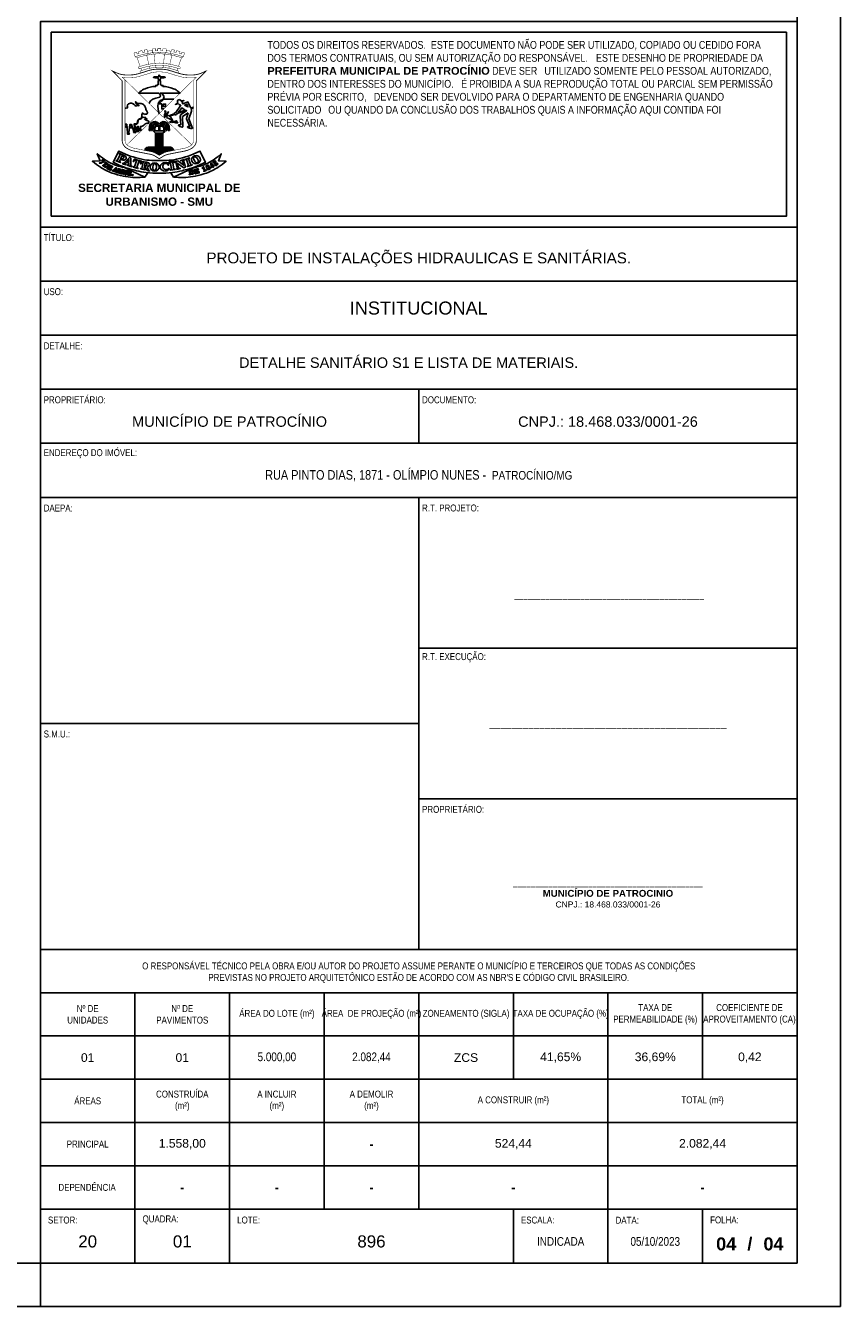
# Model space of a CAD drawing. Header units: millimetres. Extents: x 0 to 354, y 0 to 59.
# Tile 82 of 84: x 335 to 354, y 0 to 30. Entities that reach past the tile are written whole.
import ezdxf

# ---------------------------------------------------------------- set-up
doc = ezdxf.new("R2010")
doc.units = ezdxf.units.MM
doc.styles.add('FORMATO', font='technic_.ttf')
doc.styles.add('R060E100', font='technic_.ttf', dxfattribs={"height": 16})
doc.styles.get("Standard").update_dxf_attribs({"font": 'arial.ttf'})

msp = doc.modelspace()

# ---------------------------------------------------------------- linework, layer by layer
at = {"color": 6}
for p, q in [((344.35, 21.2), (344.35, 19.95)), ((344.35, 8.25), (344.35, 18.7)), ((344.35, 13.475), (335.6, 13.475)), ((348.725, 1), (348.725, 2.25))]:
    msp.add_line(p, q, dxfattribs=at)
at = {"color": 1}
msp.add_line((335.6, 0), (335.6, 1), dxfattribs=at)
at = {"color": 2}
for points in [[(270, 59.4), (270, 0), (354.1, 0), (354.1, 59.4)], [(335.85, 25.2), (352.85, 25.2), (352.85, 29.45), (335.85, 29.45)]]:
    msp.add_lwpolyline(points, close=True, dxfattribs=at)
at = {"color": 6}
for points in [[(272.5, 58.4), (272.5, 1), (353.1, 1), (353.1, 58.4)], [(335.6, 1), (335.6, 29.7), (353.1, 29.7), (353.1, 1)]]:
    msp.add_lwpolyline(points, close=True, dxfattribs=at)
at = {"color": 1, "const_width": 0.00979}
for points in [[(337.907, 28.6657), (337.8367, 28.8638), (337.7924, 28.8848), (337.7641, 28.9712, -0.0101119), (337.8249, 28.9926), (337.8381, 28.9495), (337.8811, 28.9628), (337.8681, 29.0061, -0.0135349), (337.9514, 29.0285), (337.9633, 28.9833), (338.012, 28.9951), (337.9998, 29.0394, -0.0105173), (338.0657, 29.0516), (338.0766, 29.0173), (338.0931, 28.9647), (338.0579, 28.9226), (338.1071, 28.7142)], [(338.19, 29.0257, 0.0704916), (338.0784, 29.0115)], [(338.2492, 28.734), (338.2309, 28.9484), (338.1898, 28.9785), (338.1902, 29.067, -0.0118928), (338.2658, 29.0715), (338.2654, 29.0233), (338.3123, 29.0238), (338.3123, 29.0725, -0.005908), (338.35, 29.0724, -0.005908), (338.3877, 29.0725), (338.3877, 29.0238), (338.4346, 29.0233), (338.4342, 29.0715, -0.0118928), (338.5098, 29.067), (338.5102, 28.9785), (338.4691, 28.9484), (338.4508, 28.734)], [(338.6216, 29.0115, 0.0704916), (338.51, 29.0257)], [(338.793, 28.6657), (338.8633, 28.8638), (338.9076, 28.8848), (338.9359, 28.9712, 0.0101119), (338.8751, 28.9926), (338.8619, 28.9495), (338.8189, 28.9628), (338.8319, 29.0061, 0.0135349), (338.7486, 29.0285), (338.7367, 28.9833), (338.688, 28.9951), (338.7002, 29.0394, 0.0105173), (338.6343, 29.0516), (338.6234, 29.0173), (338.6069, 28.9647), (338.6421, 28.9226), (338.5929, 28.7142)], [(338.9076, 28.8848, 0.0825429), (338.35, 28.9892, 0.0825429), (337.7924, 28.8848)], [(338.8633, 28.8638, 0.0722397), (338.35, 28.9565, 0.0722397), (337.8367, 28.8638)], [(338.7658, 28.5128, 0.565968), (338.7961, 28.5397, 0.2738554), (338.7781, 28.5602, 0.0818369), (338.35, 28.6468, 0.0818369), (337.9219, 28.5602, 0.2738554), (337.9039, 28.5397, 0.565968), (337.9342, 28.5128)]]:
    msp.add_lwpolyline(points, format="xyb", dxfattribs=at)
at = {"color": 1}
for points, const_width in [([(337.8839, 28.6572, 0.2738554), (337.8658, 28.6366, 0.565968), (337.8961, 28.6098, -0.0759365), (338.35, 28.693, -0.0759365), (338.8039, 28.6098, 0.565968), (338.8342, 28.6366, 0.2738554), (338.8161, 28.6572, 0.0709109), (338.35, 28.7406, 0.0709109)], 0.00979), ([(338.0843, 28.5604, -0.0171122), (337.8431, 28.4873, -0.0594928), (337.6765, 28.4637, -0.0110952), (337.5833, 28.4637, -0.0879771), (337.3832, 28.5038), (337.2698, 28.5546), (337.4927, 28.3273), (337.4927, 26.9445, 0.0798337), (337.5025, 26.8898, 0.1642576), (337.5923, 26.7745, 0.0972303), (337.755, 26.7076), (338.1479, 26.6297, -0.0949465), (338.2532, 26.5885), (338.35, 26.5276), (338.4468, 26.5885, -0.0949465), (338.5521, 26.6297), (338.945, 26.7076, 0.0972303), (339.1077, 26.7745, 0.1642576), (339.1975, 26.8898, 0.0798337), (339.2073, 26.9445), (339.2073, 28.3273), (339.4302, 28.5546), (339.3168, 28.5038, -0.0879771), (339.1167, 28.4637, -0.0110952), (339.0235, 28.4637, -0.0594928), (338.8569, 28.4873, -0.0171122), (338.6157, 28.5604, 0.0972383), (338.35, 28.5964, 0.0972383)], 0.0196), ([(338.1052, 28.4993, -0.0171122), (337.8597, 28.4249, -0.0594928), (337.6779, 28.3991, -0.0110952), (337.5818, 28.3991, -0.1039794), (337.4871, 28.4162), (337.5573, 28.3537), (337.5573, 26.9451, 0.0787036), (337.5635, 26.9111, 0.1642576), (337.6279, 26.8284, 0.0972303), (337.7676, 26.771), (338.1601, 26.6931, -0.0946451), (338.2876, 26.6432), (338.35, 26.6039), (338.4124, 26.6432, -0.0946451), (338.5399, 26.6931), (338.9324, 26.771, 0.0972303), (339.0721, 26.8284, 0.1642576), (339.1365, 26.9111, 0.0787036), (339.1427, 26.9451), (339.1427, 28.3537), (339.2129, 28.4162, -0.1039794), (339.1182, 28.3991, -0.0110952), (339.0221, 28.3991, -0.0594928), (338.8403, 28.4249, -0.0171122), (338.5948, 28.4993, 0.084475), (338.3516, 28.5351, 0.085264)], 0.00979)]:
    msp.add_lwpolyline(points, format="xyb", close=True, dxfattribs=dict(at, const_width=const_width))
at = {"color": 1, "const_width": 0.00979}
for points in [[(337.9418, 28.5676), (337.9235, 28.619)], [(338.1296, 28.6205), (338.1183, 28.6683)], [(338.2571, 28.6402), (338.2531, 28.687)], [(338.4429, 28.6402), (338.4469, 28.687)], [(338.5704, 28.6205), (338.5817, 28.6683)], [(338.7582, 28.5676), (338.7765, 28.619)], [(337.5573, 28.3537), (338.35, 27.575), (337.6003, 26.8513)], [(339.0997, 26.8513), (338.35, 27.575), (339.1427, 28.3537)]]:
    msp.add_lwpolyline(points, dxfattribs=at)
at = {"color": 1}
for points in [[(338.3285, 28.335), (338.3298, 28.352, 0.1753675), (338.3255, 28.3716, -0.1525632), (338.3208, 28.4008), (338.248, 28.3962), (338.2483, 28.4064), (338.2466, 28.4072), (338.2413, 28.4061, -0.0109776), (338.2303, 28.4041, -0.2264449), (338.2245, 28.4058), (338.23, 28.4071), (338.2141, 28.4092, -0.8279357), (338.2139, 28.4132), (338.2239, 28.4166, -0.1271777), (338.2466, 28.4182), (338.248, 28.4233), (338.3379, 28.4254), (338.3387, 28.4484, -0.3094406), (338.35, 28.4638)], [(338.3715, 28.335), (338.3702, 28.352, -0.1753675), (338.3745, 28.3716, 0.1525632), (338.3792, 28.4008), (338.452, 28.3962), (338.4517, 28.4064), (338.4534, 28.4072), (338.4587, 28.4061, 0.0109776), (338.4697, 28.4041, 0.2264449), (338.4755, 28.4058), (338.47, 28.4071), (338.4859, 28.4092, 0.8279357), (338.4861, 28.4132), (338.4761, 28.4166, 0.1271777), (338.4534, 28.4182), (338.452, 28.4233), (338.3621, 28.4254), (338.3613, 28.4484, 0.3094406), (338.35, 28.4638)], [(338.3309, 28.0463), (337.8698, 28.0468), (337.91, 28.0804, -0.0792331), (338.021, 28.1466, -0.0836903), (338.2676, 28.1997), (338.2676, 28.2215), (338.3084, 28.2215), (338.3084, 28.2364), (338.323, 28.2364)], [(338.3715, 28.0463), (338.8302, 28.0468), (338.79, 28.0804, 0.0792331), (338.679, 28.1466, 0.0836903), (338.4324, 28.1997), (338.4324, 28.2215), (338.3916, 28.2215), (338.3916, 28.2364), (338.377, 28.2364)], [(337.5573, 27.6987), (337.584, 27.6994), (337.6141, 27.7029, 0.3498893), (337.6169, 27.7057, 0.1508016), (337.6123, 27.7298, -0.2455834), (337.612, 27.7652, -0.0958284), (337.6349, 27.7944, -0.3272035), (337.7338, 27.8026, 0.0101999), (337.7553, 27.79, -0.0739811), (337.7859, 27.7665, -0.071794), (337.8019, 27.7441), (337.8331, 27.7513), (337.8599, 27.7555, -0.1166307), (337.8842, 27.7537), (337.8599, 27.7628, -0.1539762), (337.8319, 27.7848), (337.8163, 27.8069, -0.1279971), (337.8003, 27.8499), (337.8091, 27.8366, 0.0776904), (337.8198, 27.8248, 0.0761057), (337.8532, 27.8054, 0.1372627), (337.8697, 27.8038, -0.0872321), (337.9287, 27.8037, -0.1312138), (337.9828, 27.7785, -0.1542554), (338.0308, 27.7033, 0.0252133), (338.0422, 27.6679, 0.0510708), (338.0637, 27.625, -0.0259558), (338.0682, 27.6171, 0.0209291), (338.0729, 27.6086, -0.2164991), (338.0756, 27.5865, -0.1211261), (338.0602, 27.5612, -0.3471051), (338.0433, 27.5593, 0.2647657), (338.0395, 27.5594, -0.1335941), (338.0141, 27.5538, -0.1548185), (337.9906, 27.5626, 0.0061902), (337.9615, 27.5848), (337.95, 27.5428), (337.9442, 27.5028, -0.0946831), (337.9321, 27.4675, -0.2588371), (337.9066, 27.4521, 0.3103352), (337.853, 27.4121, 0.068396), (337.8447, 27.3698, -0.2503229), (337.8234, 27.3348), (337.7683, 27.3311), (337.7816, 27.1621), (337.8061, 27.1289), (337.7566, 27.1317), (337.7581, 27.1584), (337.7046, 27.3228), (337.6694, 27.3228), (337.6429, 27.1261), (337.6607, 27.0995), (337.6119, 27.0995), (337.6174, 27.1291), (337.5977, 27.3236), (337.5573, 27.3236)], [(338.1124, 27.8085), (338.1282, 27.8354, -0.1501679), (338.2023, 27.903, -0.0699618), (338.2986, 27.9331, 0.0780417), (338.3587, 27.953, 0.3306951), (338.375, 27.986, 0.2292163), (338.3309, 28.0463)], [(338.35, 27.575), (338.3273, 27.6587, -0.1189674), (338.3235, 27.7915, -0.1256689), (338.3554, 27.8562, -0.1330422), (338.3947, 27.8829, 0.2139135), (338.4566, 27.9411, 0.2204676), (338.4551, 27.9774, 0.2068478), (338.3715, 28.0463)], [(339.076, 27.6971), (339.0117, 27.8418), (338.8915, 27.7997, -0.6036909), (338.8858, 27.805, 0.3225458), (338.869, 27.8496), (338.9182, 27.8711), (338.8518, 27.8629), (338.8298, 27.893, 0.350927), (338.8225, 27.895), (338.7754, 27.8801, 0.371909), (338.7705, 27.8721, 0.0634966), (338.7808, 27.8369), (338.7242, 27.7827), (338.7857, 27.8081, -0.3927287), (338.7892, 27.8067, 0.2449148), (338.8439, 27.7672, -0.4927638), (338.8459, 27.7637), (338.7292, 27.5934), (338.7105, 27.5883), (338.6933, 27.5637)], [(338.4612, 27.4875), (338.4671, 27.5157, -0.0139651), (338.4791, 27.5661, 0.1321923), (338.4791, 27.6323, -0.8419479), (338.4881, 27.6364, -0.2175372), (338.4975, 27.5839, 0.0252836), (338.4847, 27.5212), (338.5008, 27.5362, 0.1023303), (338.5553, 27.6129, -0.9921758), (338.5641, 27.609, -0.1084767), (338.4862, 27.4986, 0.3156258), (338.4836, 27.4868)], [(338.7659, 27.575), (338.7491, 27.5538, -0.201937), (338.7389, 27.5483, 0.3341121), (338.7351, 27.5448, -0.7273895), (338.7226, 27.5432, 0.1045476), (338.7208, 27.5455, 0.3699832), (338.718, 27.5455, -0.6686331), (338.7101, 27.5495, 0.5231921), (338.7049, 27.5537)], [(339.0166, 27.5875), (338.89, 27.503), (338.8969, 27.2751, -0.544415), (338.8755, 27.2603), (338.8252, 27.2716, -0.2092755), (338.7953, 27.2935, -0.5227515), (338.8054, 27.3149, -0.2023617), (338.8312, 27.3089, 0.2295594), (338.8426, 27.3068, 0.3934708), (338.8449, 27.3106), (338.8334, 27.5079, -0.2047689), (338.8484, 27.5495), (338.9826, 27.6351, 0.6252674), (338.9821, 27.6399, -0.0871836), (338.9707, 27.6464)], [(339.0166, 27.5875), (338.9765, 27.4598, 0.2192635), (338.9781, 27.4471), (339.0526, 27.277, -0.2927298), (339.0514, 27.27, -0.3674289), (339.045, 27.2691, 0.1514547), (339.0193, 27.276, 0.2643945), (339.0049, 27.2671, 0.4364817), (339.0096, 27.253, 0.0114314), (339.0447, 27.2381, 0.1512931), (339.1179, 27.2324, 0.4169046), (339.1214, 27.2379)], [(339.1214, 27.2379), (339.0322, 27.452), (339.0952, 27.6247, 0.2962344), (339.0814, 27.685)], [(337.5573, 27.275), (337.5704, 27.2654, 0.059047), (337.5947, 27.2561)], [(337.6686, 27.2434, 0.0487975), (337.7197, 27.2447)], [(338.1564, 27.2906), (338.1547, 27.2784, 0.0128134), (338.1439, 27.1828)], [(338.5723, 27.5215, 0.5580831), (338.5167, 27.4845)], [(338.5167, 27.4845), (338.6543, 27.4203), (338.6352, 27.4598, 0.1393815), (338.588, 27.513)], [(338.5436, 27.2906), (338.5453, 27.2784, -0.0128134), (338.5561, 27.1828)], [(338.7141, 27.3799, 0.0548405), (338.7729, 27.3685, -0.8390859), (338.7737, 27.3601, -0.2090551), (338.6939, 27.3717, 0.1994227), (338.6815, 27.3737, -0.1161258), (338.5982, 27.3737, -0.8809874), (338.5993, 27.3837), (338.6379, 27.3824, 0.0569376), (338.6653, 27.3846), (338.6372, 27.3994, -0.2703294), (338.6263, 27.4168)], [(338.6839, 27.3912), (338.699, 27.3896, 0.0977281), (338.7119, 27.3907, 0.0423412), (338.7366, 27.4002, -0.1562378), (338.7526, 27.4025, -0.7348742), (338.7538, 27.3942, -0.0724375), (338.7149, 27.3824, 0.6281294), (338.7141, 27.3799)], [(338.0136, 26.7222, -0.3730721), (338.0941, 26.7919), (338.6059, 26.7919)], [(338.0382, 26.7173), (338.0593, 26.7605, 1.0483596), (338.0505, 26.7643), (338.0258, 26.7197)], [(338.0696, 26.711), (338.0906, 26.761, 1.0483596), (338.0815, 26.7643), (338.0572, 26.7135)], [(338.1002, 26.705), (338.1236, 26.761, 1.0483596), (338.1146, 26.7643), (338.0875, 26.7075)], [(338.136, 26.6979), (338.1548, 26.7618, 1.0483596), (338.1454, 26.7641), (338.1232, 26.7004)], [(338.1712, 26.6909), (338.1869, 26.7622, 1.0483596), (338.1774, 26.7638), (338.1582, 26.6935)], [(338.2052, 26.6817), (338.2193, 26.7626, 1.0483596), (338.2098, 26.7638), (338.1921, 26.6856)], [(338.2378, 26.6694), (338.2501, 26.7629, 1.0483596), (338.2405, 26.7637), (338.2243, 26.6749)], [(338.2766, 26.6499), (338.2841, 26.7632, 1.0483596), (338.2745, 26.7633), (338.2622, 26.6578)], [(338.308, 26.6304), (338.3168, 26.7632, 1.0483596), (338.3071, 26.7633), (338.2928, 26.6399)], [(338.3322, 26.6151), (338.3398, 26.7631, -0.1636471), (338.3425, 26.7667, -0.1532159), (338.346, 26.7678), (338.354, 26.7678)], [(338.3678, 26.6151), (338.3602, 26.7631, 0.1636471), (338.3575, 26.7667, 0.1532159), (338.354, 26.7678)], [(338.392, 26.6304), (338.3832, 26.7632, -1.0483596), (338.3929, 26.7633), (338.4072, 26.6399)], [(338.4234, 26.6499), (338.4159, 26.7632, -1.0483596), (338.4255, 26.7633), (338.4378, 26.6578)], [(338.4622, 26.6694), (338.4499, 26.7629, -1.0483596), (338.4595, 26.7637), (338.4757, 26.6749)], [(338.4948, 26.6817), (338.4807, 26.7626, -1.0483596), (338.4902, 26.7638), (338.5079, 26.6856)], [(338.5288, 26.6909), (338.5131, 26.7622, -1.0483596), (338.5226, 26.7638), (338.5418, 26.6935)], [(338.564, 26.6979), (338.5452, 26.7618, -1.0483596), (338.5546, 26.7641), (338.5768, 26.7004)], [(338.5998, 26.705), (338.5764, 26.761, -1.0483596), (338.5854, 26.7643), (338.6125, 26.7075)], [(338.6864, 26.7222, 0.3730721), (338.6059, 26.7919)], [(338.6304, 26.711), (338.6094, 26.761, -1.0483596), (338.6185, 26.7643), (338.6428, 26.7135)], [(338.6618, 26.7173), (338.6407, 26.7605, -1.0483596), (338.6495, 26.7643), (338.6742, 26.7197)], [(338.0192, 26.1043), (337.9626, 26.0994, -0.0719824), (337.5188, 26.1242, -0.0372181), (337.2585, 26.1975, -0.0570973), (336.9912, 26.3308, -0.0327185), (336.8048, 26.4702), (336.9803, 26.4788), (336.9166, 26.644), (336.9888, 26.5829, 0.0511682), (337.1855, 26.4482, 0.0859639), (337.5396, 26.3283)], [(338.485, 26.4352), (338.5316, 26.4344), (338.5488, 26.4338, -0.2702252), (338.56, 26.4194), (338.5627, 26.3793, -0.8026886), (338.5588, 26.3781, 0.0740355), (338.5356, 26.4087, 0.2045789), (338.4729, 26.4179, 0.0810479), (338.4458, 26.3976, 0.1192834), (338.4301, 26.3643, 0.1931852), (338.4499, 26.3034, 0.2314151), (338.4959, 26.2784, 0.0219803), (338.522, 26.2794, 0.1996064), (338.5716, 26.3049, -0.7686045), (338.584, 26.2991)], [(338.6808, 26.1043), (338.7374, 26.0994, 0.0719824), (339.1812, 26.1242, 0.0372181), (339.4415, 26.1975, 0.0570973), (339.7088, 26.3308, 0.0327185), (339.8952, 26.4702), (339.7197, 26.4788), (339.7834, 26.644), (339.7112, 26.5829, -0.0511682), (339.5145, 26.4482, -0.0859639), (339.1604, 26.3283)]]:
    msp.add_lwpolyline(points, format="xyb", dxfattribs=at)
for points in [[(338.4559, 27.6791), (338.4073, 27.6791), (338.4073, 27.8008), (338.3406, 27.8008), (338.4564, 27.9061), (338.6882, 27.9072)], [(338.6933, 27.5637), (338.5723, 27.5215)], [(338.7049, 27.5537), (338.588, 27.513)], [(338.9707, 27.6464), (338.7659, 27.575)], [(338.9497, 27.6531), (338.8682, 27.7011), (338.7848, 27.5956)], [(338.9497, 27.6531), (338.7848, 27.5956)], [(339.1427, 27.7203), (339.076, 27.6971)], [(339.1427, 27.7063), (339.0814, 27.685)], [(337.5947, 27.2561), (337.5888, 27.3138), (337.5573, 27.3138)], [(337.7197, 27.2447), (337.6975, 27.313), (337.678, 27.313), (337.6686, 27.2434)], [(338.115, 27.1823), (338.1244, 27.2761)], [(338.3401, 27.2459), (338.3401, 27.1756)], [(338.3599, 27.2459), (338.3599, 27.1756)], [(338.4612, 27.4875), (338.4836, 27.4868)], [(338.585, 27.1823), (338.5756, 27.2761)], [(338.6263, 27.4168), (338.6839, 27.3912)], [(338.115, 27.1823), (338.1439, 27.1828)], [(338.1735, 27.1823), (338.1965, 27.1823)], [(338.4663, 27.1756), (338.2337, 27.1756), (338.2216, 27.156), (338.2653, 27.1199), (338.4347, 27.1199)], [(338.2287, 27.1823), (338.2449, 27.1823)], [(338.2653, 26.7919), (338.2653, 27.1081), (338.2696, 27.1081), (338.2696, 26.7919)], [(338.2827, 26.7919), (338.2827, 27.1081), (338.3107, 27.1081), (338.3107, 26.7919)], [(338.3306, 26.7919), (338.3306, 27.1081), (338.3694, 27.1081)], [(338.3694, 27.1081), (338.3694, 26.7919)], [(338.4173, 26.7919), (338.4173, 27.1081), (338.3893, 27.1081), (338.3893, 26.7919)], [(338.4347, 26.7919), (338.4347, 27.1081), (338.4304, 27.1081), (338.4304, 26.7919)], [(338.4347, 27.1199), (338.4784, 27.156), (338.4663, 27.1756)], [(338.4713, 27.1823), (338.4551, 27.1823)], [(338.5265, 27.1823), (338.5035, 27.1823)], [(338.585, 27.1823), (338.5561, 27.1828)], [(337.4576, 26.3666), (338.0192, 26.1043), (338.0842, 26.2039)], [(339.2424, 26.3666), (338.6808, 26.1043), (338.6158, 26.2039)]]:
    msp.add_lwpolyline(points, dxfattribs=at)
for points in [[(338.4365, 27.7903), (338.4943, 27.7903), (338.4943, 27.7378), (338.4365, 27.7378)], [(338.9318, 27.7653), (338.9868, 27.788), (339.0136, 27.7262)], [(337.6102, 26.3781), (337.7125, 26.3441), (337.7125, 26.3571), (337.6918, 26.3683), (337.6918, 26.5415), (337.6608, 26.5566), (337.5308, 26.4234), (337.5086, 26.4235), (337.5001, 26.4131), (337.5785, 26.3863), (337.579, 26.4004), (337.5603, 26.4111), (337.5858, 26.4408), (337.6435, 26.4232), (337.6435, 26.3854), (337.6157, 26.3881)], [(337.6022, 26.4578), (337.6441, 26.4447), (337.6457, 26.5056)], [(337.7427, 26.3347), (337.8576, 26.3012), (337.8576, 26.3146), (337.8298, 26.327), (337.8768, 26.4619), (337.9144, 26.4487), (337.9164, 26.4101), (337.9318, 26.4113), (337.9415, 26.4688), (337.7753, 26.5184), (337.7482, 26.4631), (337.763, 26.4604), (337.7858, 26.4888), (337.8256, 26.4767), (337.7782, 26.3437), (337.7464, 26.3459)], [(338.5798, 26.4462), (338.6854, 26.4711), (338.6836, 26.4893), (338.5795, 26.457)], [(338.5795, 26.438), (338.6856, 26.4556), (338.6885, 26.4437), (338.6631, 26.435), (338.687, 26.288), (338.7137, 26.287), (338.7168, 26.276), (338.6076, 26.2614), (338.6078, 26.2709), (338.635, 26.2814), (338.61, 26.4266), (338.5818, 26.4285)], [(338.7505, 26.2811), (338.7496, 26.2915), (338.7704, 26.3018), (338.7315, 26.4451), (338.7005, 26.4447), (338.6975, 26.4573), (338.7758, 26.4762), (338.9143, 26.3777), (338.8846, 26.4838), (338.8461, 26.4803), (338.8448, 26.4909), (338.9288, 26.5132), (338.934, 26.5037), (338.9103, 26.4907), (338.9557, 26.3313), (338.9139, 26.3194), (338.7618, 26.4287), (338.7975, 26.3115), (338.8302, 26.3103), (338.8347, 26.3014)], [(338.9448, 26.5133), (339.044, 26.5509), (339.0491, 26.5398), (339.0259, 26.5262), (339.0784, 26.3868), (339.1048, 26.3911), (339.1099, 26.3809), (339.0058, 26.3452), (339.0041, 26.3545), (339.0287, 26.3701), (338.9755, 26.5075), (338.9475, 26.5039)], [(339.5604, 26.3481), (339.5527, 26.3935), (339.5766, 26.3586)], [(337.3582, 26.2236), (337.3593, 26.3151), (337.3413, 26.3234), (337.2729, 26.2576), (337.2596, 26.2582), (337.2553, 26.2539), (337.2986, 26.2349), (337.2985, 26.2418), (337.2898, 26.2499), (337.3013, 26.2642), (337.3308, 26.2529), (337.3308, 26.2353), (337.3179, 26.2366), (337.3122, 26.231), (337.365, 26.2109), (337.3648, 26.2184)], [(337.3105, 26.2731), (337.3308, 26.2649), (337.334, 26.2975)], [(337.5815, 26.1603), (337.6367, 26.1503), (337.636, 26.1567), (337.6221, 26.1635), (337.6371, 26.2386), (337.6522, 26.2396), (337.6511, 26.2467), (337.5994, 26.2541), (337.5949, 26.2485), (337.6095, 26.2429), (337.5949, 26.1683), (337.5855, 26.1672)]]:
    msp.add_lwpolyline(points, close=True, dxfattribs=at)
for points in [[(337.7857, 27.2619), (337.7825, 27.3221), (337.8089, 27.3233, 0.0803253), (337.8337, 27.3285, 0.158746), (337.8421, 27.3353, 0.0286502), (337.8508, 27.3504, 0.1043628), (337.856, 27.3706, -0.0317452), (337.8581, 27.39, -0.0349798), (337.8619, 27.4056, -0.0801612), (337.8693, 27.42, -0.0260052), (337.8778, 27.4304, -0.2284675), (337.9076, 27.4425, 0.3261756), (337.9436, 27.4654, -0.3232693), (337.9757, 27.4862), (338.0199, 27.4847, -0.2200569), (338.0401, 27.4746, -0.0544939), (338.0639, 27.4368), (338.045, 27.438, -0.0423738), (338.005, 27.4437), (338.0222, 27.4332, 0.0501225), (338.1063, 27.3928), (338.1, 27.3481), (338.0698, 27.3466, 0.1464232), (338.0272, 27.3316, 0.0097094), (337.967, 27.286, -0.2372095), (337.9118, 27.2747), (337.912, 27.2128), (337.9324, 27.1853), (337.888, 27.1853), (337.8632, 27.275), (337.8474, 27.275), (337.8507, 27.1911), (337.8735, 27.1574), (337.828, 27.1608), (337.8231, 27.1848), (337.804, 27.2688)], [(338.5247, 26.4879, 0.0460718), (338.75, 26.5175, 0.0202553), (339.0197, 26.59), (339.1314, 26.6319), (339.2881, 26.7038), (339.4162, 26.4454), (339.2595, 26.3735), (339.156, 26.3316, -0.0234713), (338.8781, 26.2519, -0.0187625), (338.6527, 26.2069, -0.0281937), (338.35, 26.1971, -0.0281937), (338.0473, 26.2069, -0.0187625), (337.8219, 26.2519, -0.0234713), (337.544, 26.3316), (337.4405, 26.3735), (337.2838, 26.4454), (337.4119, 26.7038), (337.5686, 26.6319), (337.6803, 26.59, 0.0202553), (337.95, 26.5175, 0.0460718), (338.1753, 26.4879, 0.0090336), (338.35, 26.4845, 0.0090336)], [(337.348, 26.4804), (337.4527, 26.438), (337.4527, 26.4474), (337.4291, 26.4651), (337.4948, 26.5998), (337.5165, 26.5894, -0.4308266), (337.5268, 26.5461), (337.516, 26.5325, -0.3301327), (337.4728, 26.5278, 0.8964777), (337.4644, 26.5179, 0.3766207), (337.564, 26.5087, 0.5920911), (337.553, 26.5952), (337.4346, 26.6496, 1.1798119), (337.4296, 26.6311, -0.4071479), (337.4408, 26.6176, -0.0944106), (337.4384, 26.6088), (337.4273, 26.5853), (337.3788, 26.489), (337.3564, 26.4905)], [(337.0354, 26.5044), (337.0824, 26.4655, -0.5432104), (337.0818, 26.4595, -0.0649255), (336.9745, 26.4227, -0.3056592), (336.9634, 26.4273, -0.5414129), (336.9649, 26.4307, 0.1215777), (337.0467, 26.4666), (337.022, 26.4877, -0.4149444), (337.0214, 26.4957, -0.0566407), (337.0308, 26.5044, -0.3284654)], [(337.0609, 26.3692), (337.1084, 26.4296, 0.5286705), (337.1078, 26.4318, -0.2626963), (337.0984, 26.4415, -0.5623733), (337.1026, 26.4458), (337.1611, 26.4086, -0.3141666), (337.178, 26.3681, -0.5019414), (337.097, 26.3313), (337.0466, 26.3638, -0.2587717), (337.0426, 26.3712, -0.6476577), (337.0513, 26.375, 0.1544021)], [(337.0853, 26.3546), (337.1312, 26.4169), (337.1429, 26.4061, -0.2866513), (337.1494, 26.3824, -0.0955745), (337.134, 26.3528, -0.3169183), (337.1024, 26.3436, -0.1218578)], [(337.2229, 26.2657), (337.2421, 26.2891, 0.9223567), (337.2358, 26.2951, 0.0195208), (337.2202, 26.2801, -0.3870576), (337.2163, 26.2799), (337.1867, 26.2973, -0.4861728), (337.1858, 26.3037), (337.1977, 26.3252, -0.4259892), (337.2017, 26.3262, 0.040372), (337.2162, 26.319, -0.4437247), (337.2186, 26.3125, -0.0162145), (337.217, 26.3028), (337.2207, 26.3006), (337.2399, 26.333, 0.9985904), (337.2363, 26.3371), (337.2266, 26.3279), (337.2062, 26.3371), (337.2192, 26.3638), (337.2529, 26.3474, -0.314626), (337.2544, 26.3447), (337.2503, 26.3318, 0.992119), (337.2582, 26.3292), (337.2691, 26.3513), (337.1947, 26.3886, 0.5136072), (337.1881, 26.3851), (337.193, 26.3801, -0.3045319), (337.1943, 26.373), (337.1608, 26.3144, -0.2105703), (337.1558, 26.3107, -0.1334378), (337.1451, 26.3112, 0.6255749), (337.1402, 26.3061), (337.2132, 26.2667, 0.1942123)], [(337.9136, 26.291), (338.0167, 26.2717), (338.0173, 26.2829), (337.9945, 26.2907), (338.0054, 26.3458), (338.0152, 26.3461), (338.0516, 26.2731, 0.1746303), (338.0605, 26.2646, -0.0210108), (338.0826, 26.2537, 0.1108634), (338.1221, 26.2423), (338.1244, 26.2504), (338.1166, 26.2565, -0.0966629), (338.1054, 26.2696, -0.0552111), (338.0747, 26.3414, -0.3481475), (338.078, 26.3497, -0.0545272), (338.1007, 26.3597, 0.3017731), (338.1177, 26.3809, 0.147969), (338.1186, 26.4151, 0.1389218), (338.1027, 26.4352, 0.0689416), (338.0574, 26.4514), (337.9543, 26.4659), (337.9503, 26.4562), (337.9739, 26.4486), (337.9433, 26.2998), (337.9151, 26.2988)], [(338.0242, 26.4398), (338.0073, 26.3594), (338.0293, 26.3586, 0.3700116), (338.06, 26.3833, 0.1151386), (338.0596, 26.4129, 0.2858372)], [(339.4574, 26.3185), (339.4535, 26.3108, 0.3802231), (339.4609, 26.2821, 0.2123795), (339.4979, 26.2757, 0.3361292), (339.525, 26.3095, 0.3651136), (339.4908, 26.3397), (339.4933, 26.3439, 0.5560021), (339.4741, 26.3804, 0.1188674), (339.4553, 26.3791, 0.3823075), (339.4303, 26.3448, 0.3667708)], [(339.4778, 26.3408), (339.4527, 26.35, -0.421403), (339.4494, 26.3586), (339.4512, 26.3617, -0.4929162), (339.4666, 26.3661, -0.3373206)], [(339.5386, 26.4148), (339.5475, 26.3335, 0.5062329), (339.5616, 26.328), (339.5841, 26.3422), (339.5945, 26.329), (339.6143, 26.3445), (339.6043, 26.3573), (339.6145, 26.365), (339.6066, 26.3756), (339.6002, 26.3703, -0.4216062), (339.5951, 26.3713), (339.5591, 26.4269, 0.3470052), (339.5518, 26.4297, 0.1245378), (339.5416, 26.4235, 0.2252861)], [(339.7083, 26.4106), (339.6541, 26.3675), (339.644, 26.3767), (339.644, 26.4221, 0.1616122), (339.6378, 26.4409, 0.1135764), (339.6302, 26.4474, 0.3093344), (339.6163, 26.4457, 0.4515744), (339.6163, 26.4322, -0.0316531), (339.623, 26.4254, -0.8705545), (339.6165, 26.4178, -0.0356646), (339.6007, 26.4297, -0.5303758), (339.6056, 26.4707, -0.1299998), (339.6327, 26.4767, -0.3788328), (339.6598, 26.4507, -0.0344989), (339.6602, 26.4251, 0.0064616), (339.6591, 26.4004, 0.6290929), (339.6619, 26.3989), (339.6944, 26.4248)], [(337.3692, 26.2093), (337.4432, 26.1876, 0.5950341), (337.4737, 26.2182, 0.222158), (337.4549, 26.2393), (337.4628, 26.2404, 0.7977212), (337.4668, 26.2826), (337.4021, 26.3018, 0.7072236), (337.3991, 26.2977), (337.4029, 26.2941, -0.1962732), (337.4059, 26.2876), (337.3844, 26.223, -0.0556629), (337.3813, 26.2162), (337.3718, 26.2159)], [(337.4191, 26.2363), (337.4109, 26.2119, 0.3856886), (337.4124, 26.2086, 0.0962273), (337.4347, 26.2034, 0.519308), (337.447, 26.2195, 0.1375758), (337.4356, 26.2369, 0.4563195)], [(337.4338, 26.283), (337.4249, 26.2522), (337.4329, 26.2505, 0.8577137), (337.4449, 26.2815, 0.1963354)], [(337.4867, 26.188), (337.4739, 26.1864), (337.4701, 26.1815), (337.5229, 26.1693), (337.5214, 26.1761), (337.5112, 26.1817), (337.5187, 26.2093), (337.5295, 26.2067), (337.5376, 26.1793, 0.2169937), (337.5569, 26.1608, 0.0009399), (337.5722, 26.1554, 0.2723686), (337.5766, 26.1563, 0.5049076), (337.5761, 26.1609, -0.2220291), (337.5655, 26.1766, 0.0932971), (337.5539, 26.2092, -0.4179832), (337.5546, 26.2115), (337.5654, 26.2138, 0.6929144), (337.5723, 26.2577), (337.4985, 26.277, 0.8808916), (337.4951, 26.2687, -0.0492997), (337.5019, 26.264, -0.4119083), (337.5023, 26.2591)], [(337.5203, 26.2197), (337.5302, 26.2608), (337.5377, 26.2573, -0.3062738), (337.5489, 26.2391, -0.1976902), (337.5402, 26.2204, -0.2317516), (337.5301, 26.2173, -0.0335457)], [(337.6574, 26.2386), (337.6612, 26.2445), (337.7098, 26.2399), (337.7145, 26.2318), (337.6985, 26.23), (337.6886, 26.1557), (337.7258, 26.1531), (337.7346, 26.1685, -0.896771), (337.7422, 26.1652), (337.7351, 26.1416, -0.2500265), (337.7314, 26.138), (337.6452, 26.1466, -0.7334021), (337.6436, 26.1545), (337.6552, 26.1563, 0.334965), (337.6597, 26.1609, 0.0025457), (337.6684, 26.2333)], [(339.041, 26.2499), (339.0563, 26.1735, -0.3955286), (339.0536, 26.1692, 0.0122301), (339.0428, 26.1662, 0.8807358), (339.0439, 26.1598), (339.1197, 26.1707, 0.2937965), (339.1539, 26.203, 0.1994805), (339.1524, 26.2446, 0.3073147), (339.1135, 26.2717), (339.0316, 26.2624, 0.4421056), (339.0244, 26.2524, 0.4784128), (339.0258, 26.2515), (339.0368, 26.252, -0.2636348)], [(339.071, 26.2566), (339.0863, 26.177), (339.1026, 26.1803, 0.3447034), (339.122, 26.2108, 0.2174796), (339.1127, 26.2429, 0.2724135), (339.08, 26.2584, 0.0505764)], [(339.1844, 26.1791), (339.2753, 26.2012), (339.2747, 26.2295, 0.7656565), (339.2655, 26.2318), (339.265, 26.2124), (339.2221, 26.2021), (339.2125, 26.2344), (339.2327, 26.2404), (339.2419, 26.2287), (339.2487, 26.2306), (339.239, 26.267), (339.2327, 26.2653), (339.2327, 26.2498), (339.2098, 26.2433), (339.2006, 26.2757), (339.2417, 26.2859), (339.2495, 26.2721, 0.9926017), (339.2565, 26.276, -0.0815327), (339.2482, 26.2994), (339.1585, 26.2794, 0.8302167), (339.1588, 26.2696), (339.1712, 26.2708), (339.1909, 26.1947), (339.1829, 26.1873, 0.5458928)], [(339.38, 26.2339), (339.4303, 26.2535, 1.091405), (339.4266, 26.2609, -0.1182519), (339.4145, 26.257, -0.3706715), (339.4104, 26.26), (339.3743, 26.3405, 0.5206973), (339.3677, 26.3418), (339.3429, 26.3177, 0.6030092), (339.3455, 26.3086), (339.3604, 26.3151), (339.3871, 26.2537, -0.2473091), (339.3866, 26.2471, -0.2059485), (339.379, 26.2418, 0.9316202)], [(339.4706, 26.3176), (339.498, 26.3105, -0.3393514), (339.5058, 26.3005, -0.3553599), (339.4959, 26.2881, -0.2880388), (339.4776, 26.2947, -0.0741809), (339.4714, 26.3057, -0.1520368)]]:
    msp.add_lwpolyline(points, format="xyb", close=True, dxfattribs=at)
at = {"color": 6}
for points in [[(335.6, 24.95), (353.1, 24.95)], [(335.6, 23.7), (353.1, 23.7)], [(335.6, 22.45), (353.1, 22.45)], [(335.6, 21.2), (353.1, 21.2)], [(335.6, 19.95), (353.1, 19.95)], [(335.6, 18.7), (353.1, 18.7)], [(344.35, 15.2167), (353.1, 15.2167)], [(344.35, 11.7333), (353.1, 11.7333)], [(335.6, 8.25), (353.1, 8.25)], [(335.6, 7.25), (353.1, 7.25)], [(335.6, 2.25), (353.1, 2.25)], [(337.7875, 2.25), (337.7875, 1)], [(339.975, 2.25), (339.975, 1)], [(346.5375, 2.25), (346.5375, 1)], [(350.9125, 2.25), (350.9125, 1)]]:
    msp.add_lwpolyline(points, dxfattribs=at)
at = {"color": 2}
for points in [[(337.7875, 7.25), (337.7875, 2.25)], [(339.975, 7.25), (339.975, 2.25)], [(342.1625, 7.25), (342.1625, 6.7144), (342.1625, 5.4771), (342.1625, 4.446), (342.1625, 2.25)], [(344.35, 7.25), (344.35, 2.25)], [(346.5375, 7.25), (346.5375, 5.25)], [(348.725, 7.25), (348.725, 2.25)], [(350.9125, 7.25), (350.9125, 5.25)], [(335.6, 6.25), (353.1, 6.25)], [(335.6, 5.25), (353.1, 5.25)], [(335.6, 4.25), (353.1, 4.25)], [(335.6, 3.25), (353.1, 3.25)]]:
    msp.add_lwpolyline(points, dxfattribs=at)
at = {"color": 1}
for centre, radius, start, end in [((339.019, 28.2476), 0.696, 172.79315, 180.92214), ((337.681, 28.2476), 0.696, 359.07786, 7.20685), ((338.2462, 27.2638), 0.1224, 32.00351, 174.2381), ((338.2488, 27.2774), 0.0934, 28.81725, 171.87483), ((338.5978, 27.1768), 0.4243, 167.86057, 179.25731), ((338.2739, 27.2494), 0.0924, 52.15946, 169.61878), ((338.4311, 27.2035), 0.2356, 161.18844, 185.14018), ((338.2753, 27.2547), 0.0716, 23.53099, 159.84532), ((338.3716, 27.2042), 0.1446, 155.35207, 188.68733), ((338.2989, 27.2296), 0.0683, 51.95209, 149.23557), ((338.3838, 27.2001), 0.14, 158.55449, 187.30283), ((338.2995, 27.2344), 0.049, 53.57617, 159.77198), ((338.2922, 27.2425), 0.048, 4.08865, 40.71878), ((338.4538, 27.2638), 0.1224, 5.7619, 147.99649), ((338.4247, 27.2547), 0.0716, 20.15468, 156.46901), ((338.4011, 27.2296), 0.0683, 30.76443, 128.04791), ((338.4078, 27.2425), 0.048, 139.28122, 175.91135), ((338.4512, 27.2774), 0.0934, 8.12517, 151.18275), ((338.4261, 27.2494), 0.0924, 10.38122, 127.84054), ((338.4005, 27.2344), 0.049, 20.22802, 126.42383), ((338.3162, 27.2001), 0.14, 352.69717, 21.44551), ((338.3284, 27.2042), 0.1446, 351.31267, 24.64793), ((338.2689, 27.2035), 0.2356, 354.85982, 18.81156), ((338.1022, 27.1768), 0.4243, 0.74269, 12.13943)]:
    msp.add_arc(centre, radius, start, end, dxfattribs=at)
at = {"color": 1, "extrusion": (0, 0, -1)}
for centre, major_axis, ratio, start_param, end_param in [((338.2434, 26.3367), (-0.1021, 0), 0.9396743, -1.5707963, 4.712389), ((338.4815, 26.3393), (-0.1123, 0.0041), 0.8537433, 3.5317388, 7.8539816), ((339.1972, 26.5046), (-0.102, 0.0037), 0.940108, -1.5707963, 4.712389)]:
    msp.add_ellipse(centre, major_axis=major_axis, ratio=ratio, start_param=start_param, end_param=end_param, dxfattribs=at)
at = {"color": 1}
for centre, major_axis in [((338.2434, 26.3367), (-0.0049, -0.0793)), ((339.1972, 26.5046), (0.0387, -0.0694))]:
    msp.add_ellipse(centre, major_axis=major_axis, ratio=0.5239768, dxfattribs=at)

# ---------------------------------------------------------------- texts
at = {"color": 2}
for s, insert, char_height, width, attachment_point, style in [('TODOS OS DIREITOS RESERVADOS.  ESTE DOCUMENTO NÃO PODE SER UTILIZADO, COPIADO OU CEDIDO FORA DOS TERMOS CONTRATUAIS, OU SEM AUTORIZAÇÃO DO RESPONSÁVEL. {\\H2.27731x; }ESTE DESENHO DE PROPRIEDADE DA {\\fArial|b1|i0|c0|p34;PREFEITURA MUNICIPAL DE PATROCÍNIO} DEVE SER {\\H1.88966x; }UTILIZADO SOMENTE PELO PESSOAL AUTORIZADO, DENTRO DOS INTERESSES DO MUNICÍPIO. {\\H2.01777x; }É PROIBIDA A SUA REPRODUÇÃO TOTAL OU PARCIAL SEM PERMISSÃO PRÉVIA POR ESCRITO, {\\H1.9673x; }DEVENDO SER DEVOLVIDO PARA O DEPARTAMENTO DE ENGENHARIA QUANDO SOLICITADO {\\H1.74947x; }OU QUANDO DA CONCLUSÃO DOS TRABALHOS QUAIS A INFORMAÇÃO AQUI CONTIDA FOI {\\H1.81799x; }NECESSÁRIA.{\\H2.00465x; }', (340.85, 29.25), 0.18, 11.75, 1, 'FORMATO'), ('{\\fArial|b1|i0|c0|p34;\\H1.2x;SECRETARIA MUNICIPAL DE URBANISMO - SMU}', (338.35, 25.6945), 0.16, 3.846925, 5, 'R060E100'), (' TÍTULO:', (335.6263, 24.6234), 0.16, 17.7475, 7, 'FORMATO'), (' USO:', (335.6263, 23.3734), 0.16, 17.7475, 7, 'FORMATO'), (' DETALHE:', (335.6263, 22.1234), 0.16, 17.7475, 7, 'FORMATO'), (' PROPRIETÁRIO:', (335.6263, 20.8734), 0.16, 8.8475, 7, 'FORMATO'), (' DOCUMENTO:', (344.3763, 20.8734), 0.16, 8.8475, 7, 'FORMATO'), (' ENDEREÇO DO IMÓVEL:', (335.6263, 19.6048), 0.16, 17.7475, 7, 'FORMATO'), (' DAEPA:', (335.6263, 18.3734), 0.16, 6.6225, 7, 'FORMATO'), (' R.T. PROJETO:', (344.3763, 18.3734), 0.16, 11.0725, 7, 'FORMATO'), ('___________________________________________', (348.7513, 16.4333), 0.16, 8.75, 5, 'FORMATO'), (' R.T. EXECUÇÃO:', (344.3763, 14.8901), 0.16, 11.0725, 7, 'FORMATO'), (' S.M.U.:', (335.6263, 13.1484), 0.16, 6.6225, 7, 'FORMATO'), ('___________________________________________', (348.725, 13.475), 0.2, 8.75, 5, 'FORMATO'), (' PROPRIETÁRIO:', (344.3763, 11.4067), 0.16, 11.0725, 7, 'FORMATO'), ('___________________________________________\\P{\\fArial|b1|i0|c0|p34;MUNICÍPIO DE PATROCINIO\\P\\fArial|b0|i0|c0|p34;\\H0.875x;CNPJ.: 18.468.033/0001-26}', (348.725, 9.5563), 0.16, 8.75, 5, 'FORMATO'), ("O RESPONSÁVEL TÉCNICO PELA OBRA E/OU AUTOR DO PROJETO ASSUME PERANTE O MUNICÍPIO E TERCEIROS QUE TODAS AS CONDIÇÕES \\PPREVISTAS NO PROJETO ARQUITETÔNICO ESTÃO DE ACORDO COM AS NBR'S E CÓDIGO CIVIL BRASILEIRO.", (344.35, 7.7146), 0.16, 17.5, 5, 'FORMATO'), ('TAXA DE PERMEABILIDADE (%)', (349.8188, 6.75), 0.16, 2.1875, 5, 'FORMATO'), ('COEFICIENTE DE APROVEITAMENTO (CA)', (351.9974, 6.75), 0.16, 2.169772, 5, 'FORMATO'), ('Nº DE\\PUNIDADES', (336.6938, 6.75), 0.16, 2.1875, 5, 'FORMATO'), ('Nº DE \\PPAVIMENTOS', (338.8813, 6.75), 0.16, 2.1875, 5, 'FORMATO'), ('ÁREA DO LOTE (m²)', (341.0688, 6.75), 0.16, 1.718147, 5, 'FORMATO'), ('ÁREA  DE PROJEÇÃO (m²)', (343.2563, 6.75), 0.16, 2.1875, 5, 'FORMATO'), ('ZONEAMENTO (SIGLA)', (345.4438, 6.75), 0.16, 2.1875, 5, 'FORMATO'), ('TAXA DE OCUPAÇÃO (%)', (347.6313, 6.75), 0.16, 2.1875, 5, 'FORMATO'), ('{\\fArial|b0|i0|c0|p34;01}', (336.6938, 5.75), 0.2, 2.1875, 5, 'FORMATO'), ('{\\fArial|b0|i0|c0|p34;01}', (338.8813, 5.75), 0.2, 2.1875, 5, 'FORMATO'), ('5.000,00', (341.0688, 5.75), 0.2, 2.1875, 5, 'FORMATO'), ('2.082,44', (343.2563, 5.75), 0.2, 2.1875, 5, 'FORMATO'), ('{\\fArial|b0|i0|c0|p34;ZCS}', (345.4438, 5.75), 0.2, 2.1875, 5, 'FORMATO'), ('{\\fArial|b0|i0|c0|p34;41,65%}', (347.6313, 5.75), 0.2, 2.1875, 5, 'FORMATO'), ('{\\fArial|b0|i0|c0|p34;36,69%}', (349.8188, 5.75), 0.2, 2.1875, 5, 'FORMATO'), ('{\\fArial|b0|i0|c0|p34;0,42}', (352.0063, 5.75), 0.2, 2.1875, 5, 'FORMATO'), ('CONSTRUÍDA \\P(m²)', (338.8813, 4.75), 0.16, 2.1875, 5, 'FORMATO'), ('ÁREAS', (336.6938, 4.75), 0.16, 2.1875, 5, 'FORMATO'), ('A INCLUIR \\P(m²)', (341.0688, 4.75), 0.16, 2.1875, 5, 'FORMATO'), ('A DEMOLIR \\P(m²)', (343.2563, 4.75), 0.16, 2.1875, 5, 'FORMATO'), ('A CONSTRUIR (m²)', (346.5375, 4.75), 0.16, 4.375, 5, 'FORMATO'), ('TOTAL (m²)', (350.9125, 4.75), 0.16, 4.375, 5, 'FORMATO'), ('PRINCIPAL', (336.6938, 3.75), 0.16, 2.1875, 5, 'FORMATO'), ('{\\fArial|b0|i0|c0|p34;1.558,00}', (338.8813, 3.75), 0.2, 2.1875, 5, 'FORMATO'), ('{\\fArial|b0|i0|c0|p34;524,44}', (346.5375, 3.75), 0.2, 2.1875, 5, 'FORMATO'), ('{\\fArial|b0|i0|c0|p34;2.082,44}', (350.9125, 3.75), 0.2, 2.1875, 5, 'FORMATO'), ('{\\fArial|b1|i0|c0|p34;-}', (343.2563, 3.75), 0.2, 2.1875, 5, 'FORMATO'), ('DEPENDÊNCIA', (336.6806, 2.75), 0.16, 2.16125, 5, 'FORMATO'), ('{\\fArial|b1|i0|c0|p34;-}', (338.8813, 2.75), 0.2, 2.1875, 5, 'FORMATO'), ('{\\fArial|b1|i0|c0|p34;-}', (341.0688, 2.75), 0.2, 2.1875, 5, 'FORMATO'), ('{\\fArial|b1|i0|c0|p34;-}', (343.2563, 2.75), 0.2, 2.1875, 5, 'FORMATO'), ('{\\fArial|b1|i0|c0|p34;-}', (346.5375, 2.75), 0.2, 4.375, 5, 'FORMATO'), ('{\\fArial|b1|i0|c0|p34;-}', (350.9125, 2.75), 0.2, 4.375, 5, 'FORMATO'), (' SETOR:', (335.725, 1.9948), 0.16, 2.1725, 4, 'FORMATO'), (' QUADRA:', (337.9125, 2), 0.16, 2.1725, 4, 'FORMATO'), (' LOTE:', (340.1, 1.9948), 0.16, 6.5625, 4, 'FORMATO'), (' ESCALA:', (346.6625, 1.9948), 0.16, 2.1725, 4, 'FORMATO'), (' DATA:', (348.85, 1.9919), 0.16, 2.1725, 4, 'FORMATO'), (' FOLHA:', (351.0375, 1.9971), 0.16, 2.1875, 4, 'FORMATO')]:
    msp.add_mtext(s, dxfattribs=dict(at, insert=insert, char_height=char_height, width=width, attachment_point=attachment_point, style=style))
at = {"color": 3, "attachment_point": 5, "style": 'FORMATO'}
for s, insert, char_height, width in [('{\\fArial|b0|i0|c0|p34;PROJETO DE INSTALAÇÕES HIDRAULICAS E SANITÁRIAS.}', (344.35, 24.1967), 0.25, 17.5), ('{\\fArial|b0|i0|c0|p34;\\H1.0714x;INSTITUCIONAL}', (344.35, 23.075), 0.28, 17.5), ('{\\fArial|b0|i0|c0|p34;DETALHE SANITÁRIO S1 E LISTA DE MATERIAIS.}', (344.1156, 21.8129), 0.24, 17.5), ('{\\fArial|b0|i0|c0|p34;MUNICÍPIO DE PATROCÍNIO}', (339.975, 20.45), 0.24, 8.75), ('{\\fArial|b0|i0|c0|p34;CNPJ.: 18.468.033/0001-26}', (348.725, 20.45), 0.24, 8.75), ('{\\H1.1x;RUA PINTO DIAS, 1871 - OLÍMPIO NUNES - \\H0.90909x; PATROCÍNIO/MG}', (344.35, 19.2), 0.2, 17.5), ('{\\fArial|b0|i0|c0|p34;20}', (336.6938, 1.5), 0.28, 2.1875), ('{\\fArial|b0|i0|c0|p34;01}', (338.8813, 1.5), 0.28, 2.1875), ('{\\fArial|b0|i0|c0|p34;896}', (343.2563, 1.5), 0.28, 6.5625), ('INDICADA', (347.6313, 1.5), 0.2, 2.1875), ('05/10/2023', (349.8188, 1.5), 0.2, 2.1875)]:
    msp.add_mtext(s, dxfattribs=dict(at, insert=insert, char_height=char_height, width=width))
at = {"color": 3, "char_height": 0.3, "attachment_point": 5}
for s, insert, width in [('{\\fArial|b1|i0|c0|p34;04}', (351.4594, 1.442), 1.09375), ('{\\fArial|b1|i0|c0|p34;/}', (352.0063, 1.442), 2.1875), ('{\\fArial|b1|i0|c0|p34;04}', (352.5531, 1.442), 1.09375)]:
    msp.add_mtext(s, dxfattribs=dict(at, insert=insert, width=width))

doc.saveas('drawing.dxf')
